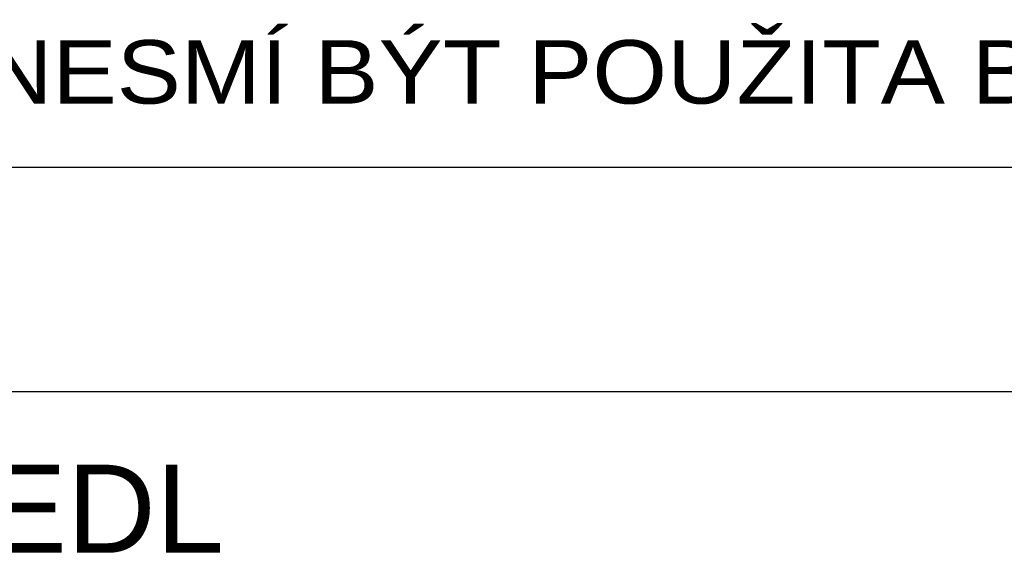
# Paper-space layout 'Layout1' of a CAD drawing. Extents: x -2 to 1243, y -36 to 596.
# Tile 127 of 132: x 1187 to 1215, y 86 to 101. Entities that reach past the tile are written whole.
import ezdxf

# ---------------------------------------------------------------- set-up
doc = ezdxf.new("R2010")
doc.units = 0
doc.layers.add('RAZITKO_HP', color=222, linetype='CONTINUOUS')
doc.styles.add('RAZITKO_HP_ARIAL', font='arial.ttf')

# ---------------------------------------------------------------- blocks, each defined once
blk = doc.blocks.new('text_HP')
at = {"layer": 'RAZITKO_HP', "lineweight": 25}
blk.add_line((-177, 94.25), (-5, 94.25), dxfattribs=at)
at = {"layer": 'RAZITKO_HP', "lineweight": 18, "style": 'RAZITKO_HP_ARIAL', "width": 1.085}
blk.add_text('"DOKUMENTACE JE DUŠEVNÍM MAJETKEM FIRMY HUTNÍ PROJEKT Frýdek-Místek a.s. A NESMÍ BÝT POUŽITA BEZ JEJÍHO VĚDOMÍ."', height=1.8, dxfattribs=at).set_placement((-177, 96.05))
blk = doc.blocks.new('RAZITKO')
at = {"layer": 'RAZITKO_HP', "lineweight": 25, "style": 'RAZITKO_HP_ARIAL'}
blk.add_text('PROVEDL', height=2.5, dxfattribs=at).set_placement((-74.75, 86.3))

psp = doc.layouts.get("Layout1")

# ---------------------------------------------------------------- linework, layer by layer
at = {"layer": 'RAZITKO_HP', "lineweight": 25}
psp.add_line((1071, 90.875), (1243, 90.875), dxfattribs=at)

# ---------------------------------------------------------------- block references
at = {"layer": 'RAZITKO_HP'}
for name, p in [('text_HP', (1248, 3)), ('RAZITKO', (1251, 0))]:
    psp.add_blockref(name, p, dxfattribs=at)

doc.saveas('drawing.dxf')
